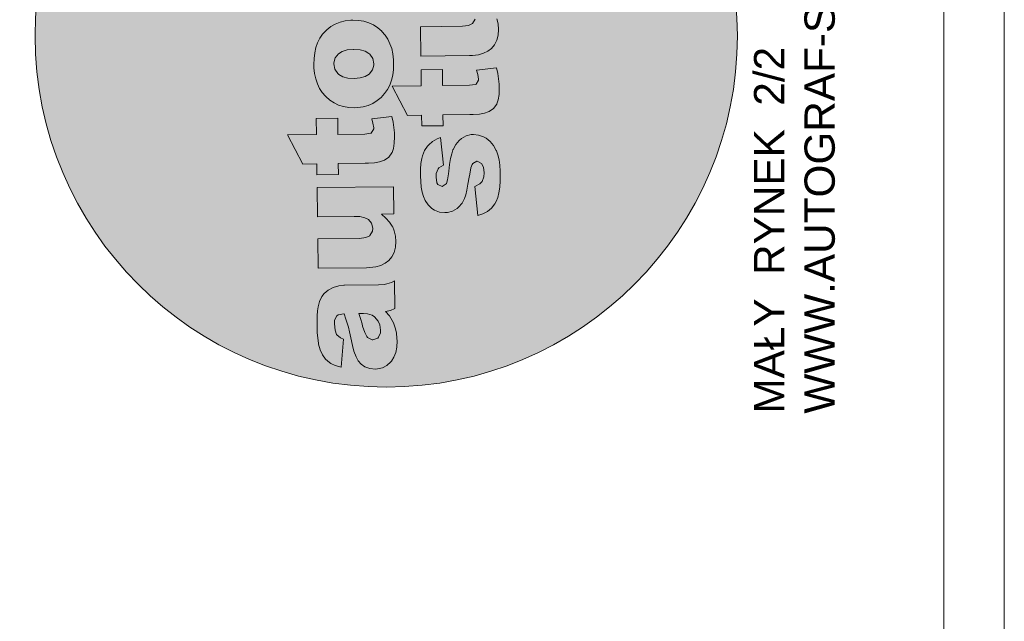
# Model space of a CAD drawing. Header units: millimetres. Extents: x -115268 to 140687, y -37779 to 24471.
# Tile 141 of 256: x 60217 to 60705, y -7335 to -7037. Entities that reach past the tile are written whole.
import ezdxf

# ---------------------------------------------------------------- set-up
doc = ezdxf.new("R2010")
doc.units = ezdxf.units.MM
doc.layers.get('0').update_dxf_attribs({"lineweight": 9})
doc.layers.add('A_CIENKA', color=7, linetype='Continuous', lineweight=9)
doc.styles.add('Arial', font='arial.ttf')

# ---------------------------------------------------------------- blocks, each defined once
blk = doc.blocks.new('METRYKA11')
at = {"true_color": 0x000000}
h = blk.add_hatch(color=18, dxfattribs=at)
h.dxf.hatch_style = 1
h.paths.add_polyline_path([(7511428.56, 5508702.86, 1), (7511776.45, 5508702.86, 1)])
at = {"true_color": 0xffffff}
h = blk.add_hatch(color=7, dxfattribs=at)
h.dxf.hatch_style = 1
h.paths.add_polyline_path([(7511581.88, 5508579.4), (7511581.49, 5508579.4), (7511578.94, 5508579.05), (7511576.25, 5508578.25), (7511576.14, 5508578.21), (7511573.63, 5508576.92), (7511571.76, 5508575.28), (7511570.62, 5508573.72), (7511569.49, 5508571.36), (7511568.79, 5508568.65), (7511568.5, 5508566.69), (7511568.32, 5508564.19), (7511568.21, 5508561.35), (7511568.22, 5508558.2), (7511568.28, 5508555.88), (7511568.52, 5508553.19), (7511568.9, 5508550.67), (7511568.98, 5508550.18), (7511569.72, 5508547.38), (7511570.69, 5508545.22), (7511570.83, 5508544.94), (7511572.47, 5508542.68), (7511574.32, 5508541.02), (7511574.95, 5508540.61), (7511577.24, 5508539.58), (7511580.09, 5508538.81), (7511581.36, 5508552.68), (7511579.81, 5508553.32), (7511577.92, 5508554.95), (7511577.1, 5508557.18), (7511576.78, 5508560.19), (7511576.9, 5508561.98), (7511577.82, 5508564.06), (7511578.73, 5508564.71), (7511581.55, 5508565.23), (7511582.54, 5508562.58), (7511583.31, 5508560.13), (7511583.31, 5508560.1), (7511583.75, 5508558.53), (7511584.27, 5508556.25), (7511584.97, 5508553.28), (7511585.75, 5508549.57), (7511586.49, 5508546.64), (7511587.5, 5508543.98), (7511588.65, 5508541.86), (7511590, 5508540.3), (7511591.94, 5508538.99), (7511594.34, 5508538.14), (7511597.11, 5508537.86), (7511598.09, 5508537.94), (7511600.58, 5508538.5), (7511602.81, 5508539.68), (7511604.78, 5508541.5), (7511605.02, 5508541.78), (7511606.26, 5508543.72), (7511607.15, 5508546.05), (7511607.67, 5508548.72), (7511607.81, 5508551.77), (7511607.76, 5508553), (7511607.48, 5508555.76), (7511606.93, 5508558.35), (7511606.13, 5508560.69), (7511605.48, 5508561.95), (7511604.05, 5508564.14), (7511602.13, 5508566.29), (7511604.51, 5508566.81), (7511606.74, 5508567.92), (7511606.57, 5508581.49), (7511605.04, 5508580.77), (7511602.74, 5508580.01), (7511601.51, 5508579.78), (7511598.57, 5508579.6)])
h.paths.add_polyline_path([(7511593.2, 5508565.23), (7511595.52, 5508564.56), (7511596.73, 5508563.73), (7511598.47, 5508561.62), (7511599.3, 5508559.73), (7511599.68, 5508557.11), (7511599.59, 5508555.84), (7511598.64, 5508553.62), (7511598.26, 5508553.23), (7511595.88, 5508552.36), (7511595.46, 5508552.39), (7511593.17, 5508553.56), (7511592.88, 5508553.9), (7511591.84, 5508555.89), (7511590.79, 5508559.1), (7511590.49, 5508560.22), (7511589.69, 5508562.81), (7511588.85, 5508565.32), (7511591.17, 5508565.35)], flags=16)
h.paths.add_polyline_path([(7511594.33, 5508603.93), (7511592.32, 5508602.95), (7511589.31, 5508602.56), (7511568.52, 5508602.31), (7511568.7, 5508587.76), (7511592.75, 5508588.05), (7511594.36, 5508588.11), (7511597.27, 5508588.49), (7511599.82, 5508589.19), (7511601.98, 5508590.24), (7511603.72, 5508591.62), (7511605.24, 5508593.4), (7511606.33, 5508595.62), (7511607, 5508598.15), (7511607.21, 5508601.03), (7511607, 5508603.73), (7511606.45, 5508606.31), (7511605.51, 5508608.57), (7511604.11, 5508610.67), (7511602.3, 5508612.65), (7511600.07, 5508614.58), (7511606.17, 5508614.66), (7511606.01, 5508628.19), (7511568.21, 5508627.73), (7511568.39, 5508613.25), (7511586.58, 5508613.47), (7511589.32, 5508613.36), (7511591.92, 5508612.83), (7511593.76, 5508611.91), (7511595.21, 5508610.17), (7511595.81, 5508607.66), (7511595.62, 5508606.08)])
h.paths.add_polyline_path([(7511567.8, 5508661.95), (7511567.89, 5508653.99), (7511553.52, 5508653.81), (7511561.13, 5508639.39), (7511568.07, 5508639.47), (7511568.13, 5508634.14), (7511578.76, 5508634.27), (7511578.69, 5508639.6), (7511591.98, 5508639.76), (7511593.66, 5508639.79), (7511596.71, 5508640.03), (7511599.19, 5508640.48), (7511601.11, 5508641.1), (7511601.57, 5508641.32), (7511603.72, 5508642.85), (7511605.28, 5508644.94), (7511605.34, 5508645.05), (7511606.06, 5508647.09), (7511606.48, 5508649.69), (7511606.58, 5508652.92), (7511606.49, 5508654.84), (7511606.24, 5508657.47), (7511605.86, 5508660.17), (7511605.27, 5508662.93), (7511595.29, 5508661.76), (7511595.91, 5508659.59), (7511596.3, 5508656.97), (7511595.09, 5508654.77), (7511594.74, 5508654.63), (7511591.87, 5508654.28), (7511578.51, 5508654.12), (7511578.42, 5508662.08)])
h.paths.add_polyline_path([(7511572.98, 5508705.87), (7511572.52, 5508705.45), (7511570.93, 5508703.68), (7511569.56, 5508701.7), (7511568.46, 5508699.51), (7511567.65, 5508697.08), (7511567.05, 5508694.48), (7511566.7, 5508691.67), (7511566.63, 5508688.65), (7511566.68, 5508687.04), (7511566.96, 5508684.2), (7511567.56, 5508681.58), (7511568.36, 5508679.13), (7511569.44, 5508676.87), (7511570.79, 5508674.82), (7511572.56, 5508672.79), (7511574.49, 5508671.11), (7511576.61, 5508669.73), (7511578.9, 5508668.64), (7511581.36, 5508667.86), (7511583.96, 5508667.44), (7511586.73, 5508667.3), (7511588.35, 5508667.39), (7511590.97, 5508667.77), (7511593.45, 5508668.43), (7511595.76, 5508669.44), (7511597.91, 5508670.8), (7511599.89, 5508672.44), (7511601.69, 5508674.39), (7511603.03, 5508676.33), (7511604.2, 5508678.52), (7511605.05, 5508680.91), (7511605.68, 5508683.48), (7511606.04, 5508686.22), (7511606.14, 5508689.17), (7511606.05, 5508691.09), (7511605.73, 5508693.93), (7511605.17, 5508696.59), (7511604.34, 5508699.03), (7511603.26, 5508701.26), (7511601.94, 5508703.28), (7511600.33, 5508705.12), (7511600.23, 5508705.22), (7511598.28, 5508706.92), (7511596.16, 5508708.33), (7511593.87, 5508709.39), (7511591.44, 5508710.13), (7511588.8, 5508710.59), (7511586, 5508710.7), (7511584.87, 5508710.68), (7511582.14, 5508710.33), (7511579.59, 5508709.71), (7511577.22, 5508708.77), (7511575.02, 5508707.48)])
h.paths.add_polyline_path([(7511577.07, 5508686.43), (7511576.58, 5508688.98), (7511576.58, 5508689.54), (7511577.25, 5508691.97), (7511578.91, 5508694.03), (7511580.71, 5508695.17), (7511583.16, 5508695.9), (7511586.32, 5508696.16), (7511589.51, 5508695.94), (7511592, 5508695.31), (7511593.88, 5508694.24), (7511594.41, 5508693.79), (7511595.84, 5508691.67), (7511596.32, 5508689.12), (7511596.33, 5508688.45), (7511595.62, 5508685.99), (7511593.97, 5508683.97), (7511592.09, 5508682.79), (7511589.61, 5508682.09), (7511586.52, 5508681.81), (7511583.5, 5508682.02), (7511581.01, 5508682.65), (7511579.07, 5508683.79), (7511578.5, 5508684.31)], flags=16)
h.paths.add_polyline_path([(7511566.63, 5508757.31), (7511566.8, 5508743.74), (7511572.37, 5508743.81), (7511570.67, 5508742.38), (7511568.84, 5508740.43), (7511567.49, 5508738.42), (7511566.78, 5508736.59), (7511566.25, 5508734.05), (7511566.11, 5508731.11), (7511566.24, 5508728.94), (7511566.8, 5508726.35), (7511567.74, 5508723.97), (7511569.1, 5508721.89), (7511570.88, 5508719.98), (7511571.76, 5508719.25), (7511573.7, 5508718.02), (7511575.96, 5508717.06), (7511578.49, 5508716.39), (7511581.3, 5508715.97), (7511584.35, 5508715.87), (7511587.19, 5508716.04), (7511589.96, 5508716.46), (7511592.47, 5508717.16), (7511594.74, 5508718.1), (7511596.76, 5508719.35), (7511598.11, 5508720.42), (7511599.99, 5508722.3), (7511601.43, 5508724.38), (7511602.46, 5508726.61), (7511603.06, 5508729.07), (7511603.24, 5508731.66), (7511603.04, 5508733.87), (7511602.41, 5508736.42), (7511601.36, 5508738.87), (7511601.22, 5508739.11), (7511599.76, 5508741.09), (7511597.63, 5508743.1), (7511605.48, 5508743.19), (7511605.3, 5508757.78)])
h.paths.add_polyline_path([(7511577.09, 5508733.77), (7511576.52, 5508736.39), (7511577.06, 5508738.96), (7511578.65, 5508741.04), (7511579.73, 5508741.83), (7511582.03, 5508742.7), (7511584.97, 5508743.05), (7511586.51, 5508743), (7511589.15, 5508742.43), (7511591.13, 5508741.3), (7511592.7, 5508739.29), (7511593.25, 5508736.77), (7511592.79, 5508734.2), (7511591.34, 5508732.15), (7511590.55, 5508731.58), (7511588.28, 5508730.68), (7511585.3, 5508730.32), (7511583.13, 5508730.4), (7511580.49, 5508730.93), (7511578.58, 5508731.93)], flags=16)
h.paths.add_polyline_path([(7511591.49, 5508781.03), (7511588.61, 5508781.07), (7511585.49, 5508781.28), (7511582.85, 5508781.7), (7511580.71, 5508782.34), (7511579.05, 5508783.13), (7511579.01, 5508783.19), (7511577.27, 5508785.03), (7511576.64, 5508787.51), (7511576.8, 5508788.78), (7511577.68, 5508791.59), (7511567.29, 5508795.96), (7511566.36, 5508793.88), (7511565.62, 5508791.31), (7511565.41, 5508788.92), (7511565.41, 5508788.74), (7511565.83, 5508786.05), (7511566.94, 5508783.82), (7511567.8, 5508782.85), (7511569.81, 5508781.29), (7511572.57, 5508779.82), (7511566.36, 5508779.74), (7511566.53, 5508766.18), (7511604.32, 5508766.64), (7511604.14, 5508781.19)])
h.paths.add_polyline_path([(7511578.72, 5508838.45), (7511578.34, 5508838.45), (7511575.78, 5508838.14), (7511573.09, 5508837.33), (7511572.99, 5508837.3), (7511570.48, 5508836), (7511568.61, 5508834.37), (7511567.47, 5508832.78), (7511566.34, 5508830.45), (7511565.64, 5508827.74), (7511565.34, 5508825.77), (7511565.16, 5508823.25), (7511565.06, 5508820.44), (7511565.06, 5508817.28), (7511565.12, 5508814.97), (7511565.37, 5508812.27), (7511565.75, 5508809.75), (7511565.83, 5508809.23), (7511566.56, 5508806.43), (7511567.53, 5508804.27), (7511567.68, 5508804.03), (7511569.32, 5508801.77), (7511571.16, 5508800.07), (7511571.8, 5508799.69), (7511574.09, 5508798.63), (7511576.94, 5508797.9), (7511578.21, 5508811.73), (7511576.66, 5508812.41), (7511574.77, 5508814), (7511573.95, 5508816.27), (7511573.63, 5508819.25), (7511573.75, 5508821.07), (7511574.67, 5508823.15), (7511575.57, 5508823.79), (7511578.4, 5508824.29), (7511579.38, 5508821.66), (7511580.15, 5508819.18), (7511580.15, 5508819.15), (7511580.59, 5508817.61), (7511581.11, 5508815.34), (7511581.81, 5508812.33), (7511582.59, 5508808.66), (7511583.33, 5508805.72), (7511584.34, 5508803.07), (7511585.49, 5508800.95), (7511586.84, 5508799.38), (7511588.79, 5508798.08), (7511591.18, 5508797.19), (7511593.96, 5508796.95), (7511594.94, 5508796.99), (7511597.42, 5508797.59), (7511599.65, 5508798.77), (7511601.63, 5508800.58), (7511601.87, 5508800.87), (7511603.11, 5508802.81), (7511603.99, 5508805.1), (7511604.52, 5508807.81), (7511604.66, 5508810.86), (7511604.61, 5508812.08), (7511604.33, 5508814.85), (7511603.77, 5508817.4), (7511602.97, 5508819.74), (7511602.32, 5508821.03), (7511600.9, 5508823.19), (7511598.98, 5508825.37), (7511601.35, 5508825.89), (7511603.58, 5508826.97), (7511603.42, 5508840.58), (7511601.88, 5508839.86), (7511599.58, 5508839.09), (7511598.36, 5508838.87), (7511595.41, 5508838.66)])
h.paths.add_polyline_path([(7511585.7, 5508824.37), (7511588.01, 5508824.4), (7511590.05, 5508824.28), (7511592.37, 5508823.61), (7511593.57, 5508822.82), (7511595.32, 5508820.7), (7511596.15, 5508818.82), (7511596.53, 5508816.19), (7511596.44, 5508814.89), (7511595.48, 5508812.71), (7511595.1, 5508812.32), (7511592.73, 5508811.45), (7511592.31, 5508811.48), (7511590.01, 5508812.64), (7511589.73, 5508812.95), (7511588.69, 5508814.98), (7511587.63, 5508818.19), (7511587.34, 5508819.31), (7511586.54, 5508821.89)], flags=16)
h.paths.add_polyline_path([(7511565.26, 5508870.02), (7511565.35, 5508863.12), (7511564.43, 5508863.1), (7511562.01, 5508863.25), (7511559.81, 5508864.48), (7511559.23, 5508867.21), (7511559.28, 5508868.51), (7511559.6, 5508871.43, 0.013685), (7511550.44, 5508868.83), (7511550.23, 5508866.33), (7511550.12, 5508863.91), (7511550.07, 5508861.84), (7511550.21, 5508859.42), (7511550.59, 5508856.73), (7511551.25, 5508854.63), (7511552.39, 5508852.65), (7511554.13, 5508850.85), (7511556.01, 5508849.75), (7511558.71, 5508849.01), (7511561.24, 5508848.69), (7511563.8, 5508848.58), (7511565.52, 5508848.6), (7511565.59, 5508843.17), (7511576.21, 5508843.3), (7511576.14, 5508848.73), (7511603.32, 5508849.06), (7511603.14, 5508863.58), (7511575.97, 5508863.24), (7511575.88, 5508870.15)])
h.paths.add_polyline_path([(7511621.34, 5508849.25), (7511619.99, 5508847.27), (7511618.9, 5508845.08), (7511618.05, 5508842.68), (7511617.45, 5508840.08), (7511617.13, 5508837.27), (7511617.03, 5508834.26), (7511617.09, 5508832.64), (7511617.4, 5508829.81), (7511617.96, 5508827.15), (7511618.8, 5508824.7), (7511619.87, 5508822.47), (7511621.23, 5508820.42), (7511622.98, 5508818.37), (7511624.92, 5508816.71), (7511627.04, 5508815.3), (7511629.34, 5508814.21), (7511631.77, 5508813.47), (7511634.4, 5508813.01), (7511637.17, 5508812.9), (7511638.78, 5508812.96), (7511641.41, 5508813.34), (7511643.89, 5508814.04), (7511646.19, 5508815.04), (7511648.35, 5508816.37), (7511650.29, 5508818.01), (7511652.09, 5508819.99), (7511653.47, 5508821.94), (7511654.6, 5508824.12), (7511655.49, 5508826.48), (7511656.12, 5508829.05), (7511656.47, 5508831.83), (7511656.54, 5508834.77), (7511656.48, 5508836.66), (7511656.17, 5508839.5), (7511655.58, 5508842.16), (7511654.74, 5508844.6), (7511653.69, 5508846.83), (7511652.34, 5508848.89), (7511650.77, 5508850.69), (7511650.67, 5508850.79), (7511648.72, 5508852.52), (7511646.6, 5508853.9), (7511644.3, 5508854.96), (7511641.84, 5508855.74), (7511639.21, 5508856.16), (7511636.43, 5508856.3), (7511635.31, 5508856.25), (7511632.58, 5508855.94), (7511630.03, 5508855.31), (7511627.66, 5508854.34), (7511625.46, 5508853.05), (7511623.41, 5508851.48), (7511622.93, 5508851.02)])
h.paths.add_polyline_path([(7511626.98, 5508834.59), (7511627.01, 5508835.11), (7511627.68, 5508837.58), (7511629.34, 5508839.63), (7511631.12, 5508840.74), (7511633.6, 5508841.47), (7511636.73, 5508841.76), (7511639.94, 5508841.55), (7511642.44, 5508840.91), (7511644.31, 5508839.85), (7511644.84, 5508839.36), (7511646.27, 5508837.28), (7511646.76, 5508834.72), (7511646.73, 5508834.02), (7511646.06, 5508831.59), (7511644.4, 5508829.57), (7511644.4, 5508829.54), (7511642.49, 5508828.39), (7511640.01, 5508827.66), (7511636.96, 5508827.42), (7511633.94, 5508827.59), (7511631.44, 5508828.26), (7511629.5, 5508829.39), (7511628.9, 5508829.91), (7511627.51, 5508832.03)], flags=16)
h.paths.add_polyline_path([(7511618.26, 5508805.2), (7511618.44, 5508790.72), (7511656.23, 5508791.18), (7511656.05, 5508805.66)])
h.paths.add_polyline_path([(7511604.14, 5508781.19), (7511604.32, 5508766.64), (7511622.48, 5508766.86), (7511621.93, 5508766.29), (7511620.27, 5508764.2), (7511619.07, 5508761.87), (7511618.76, 5508760.99), (7511618.16, 5508758.46), (7511617.99, 5508755.69), (7511618.19, 5508753.17), (7511618.82, 5508750.65), (7511619.83, 5508748.35), (7511621.26, 5508746.23), (7511623.11, 5508744.32), (7511624.7, 5508743.11), (7511626.78, 5508741.94), (7511629.07, 5508741.06), (7511631.64, 5508740.43), (7511634.48, 5508740.08), (7511637.57, 5508739.97), (7511639.57, 5508740.07), (7511642.33, 5508740.42), (7511644.92, 5508741.01), (7511647.36, 5508741.85), (7511649.67, 5508742.92), (7511651.79, 5508744.25), (7511652.45, 5508744.75), (7511654.29, 5508746.52), (7511655.73, 5508748.54), (7511656.76, 5508750.8), (7511657.32, 5508753.33), (7511657.5, 5508756.1), (7511657.37, 5508758.06), (7511656.81, 5508760.65), (7511655.8, 5508763.06), (7511655.02, 5508764.24), (7511653.28, 5508766.15), (7511650.94, 5508768.19), (7511656.51, 5508768.25), (7511656.35, 5508781.82)])
h.paths.add_polyline_path([(7511634.51, 5508766.76), (7511637.52, 5508767.08), (7511640.15, 5508766.93), (7511642.72, 5508766.37), (7511644.65, 5508765.29), (7511646.3, 5508763.22), (7511646.85, 5508760.7), (7511646.36, 5508758.38), (7511644.73, 5508756.33), (7511643.45, 5508755.51), (7511641.07, 5508754.74), (7511637.99, 5508754.46), (7511635.39, 5508754.57), (7511632.79, 5508755.13), (7511630.92, 5508756.09), (7511629.39, 5508757.86), (7511628.74, 5508760.41), (7511629.33, 5508763.01), (7511630.88, 5508765.1), (7511632.13, 5508765.96)], flags=16)
h.paths.add_polyline_path([(7511619.14, 5508732.77), (7511619.32, 5508718.29), (7511637.48, 5508718.51), (7511640.25, 5508718.41), (7511642.85, 5508717.91), (7511644.69, 5508716.99), (7511646.11, 5508715.25), (7511646.7, 5508712.73), (7511646.55, 5508711.12), (7511645.28, 5508709), (7511645.24, 5508709), (7511643.25, 5508707.99), (7511640.24, 5508707.64), (7511619.45, 5508707.39), (7511619.63, 5508692.84), (7511643.68, 5508693.13), (7511645.26, 5508693.19), (7511648.2, 5508693.57), (7511650.71, 5508694.27), (7511652.88, 5508695.31), (7511654.65, 5508696.67), (7511656.13, 5508698.47), (7511657.26, 5508700.69), (7511657.93, 5508703.23), (7511658.11, 5508706.07), (7511657.94, 5508708.8), (7511657.34, 5508711.39), (7511656.44, 5508713.62), (7511656.37, 5508713.76), (7511655.01, 5508715.75), (7511653.23, 5508717.69), (7511650.97, 5508719.66), (7511657.1, 5508719.73), (7511656.94, 5508733.23)])
h.paths.add_polyline_path([(7511630.4, 5508678.24), (7511630.3, 5508686.2), (7511619.71, 5508686.07), (7511619.81, 5508678.11), (7511605.4, 5508677.94), (7511613.04, 5508663.51), (7511619.99, 5508663.6), (7511620.05, 5508658.27), (7511630.64, 5508658.4), (7511630.57, 5508663.73), (7511643.9, 5508663.89), (7511645.54, 5508663.91), (7511648.63, 5508664.16), (7511651.11, 5508664.61), (7511653.03, 5508665.23), (7511653.48, 5508665.44), (7511655.64, 5508666.98), (7511657.19, 5508669.06), (7511657.94, 5508671.18), (7511658.36, 5508673.81), (7511658.46, 5508677.04), (7511658.4, 5508678.97), (7511658.16, 5508681.6), (7511657.74, 5508684.26), (7511657.18, 5508687.05), (7511647.17, 5508685.88), (7511647.83, 5508683.71), (7511648.21, 5508681.14), (7511646.97, 5508678.9), (7511646.63, 5508678.76), (7511643.79, 5508678.41)])
h.paths.add_polyline_path([(7511639.73, 5508652.13), (7511638.55, 5508651.13), (7511636.89, 5508649.15), (7511635.62, 5508646.68), (7511635.55, 5508646.47), (7511634.91, 5508644.5), (7511634.34, 5508642.07), (7511633.89, 5508639.19), (7511633.47, 5508635.89), (7511633.31, 5508634.48), (7511632.82, 5508631.5), (7511632.25, 5508629.58), (7511630.2, 5508628.24), (7511628.05, 5508629.33), (7511627.62, 5508630.1), (7511627.13, 5508632.9), (7511627.28, 5508634.69), (7511628.23, 5508637.05), (7511628.58, 5508637.51), (7511630.88, 5508638.84), (7511629.38, 5508652.56), (7511627.77, 5508651.88), (7511625.4, 5508650.52), (7511623.53, 5508648.95), (7511622.87, 5508648.24), (7511621.43, 5508646.05), (7511620.41, 5508643.51), (7511620.04, 5508642.07), (7511619.68, 5508639.72), (7511619.5, 5508636.87), (7511619.48, 5508633.51), (7511619.58, 5508630.77), (7511619.86, 5508627.94), (7511620.31, 5508625.45), (7511620.93, 5508623.32), (7511621.8, 5508621.37), (7511623.26, 5508619.18), (7511625.04, 5508617.41), (7511626.42, 5508616.48), (7511628.81, 5508615.6), (7511631.51, 5508615.32), (7511632.77, 5508615.4), (7511635.29, 5508616.06), (7511637.55, 5508617.39), (7511638.35, 5508618.1), (7511640.12, 5508620.08), (7511641.32, 5508622.41), (7511641.85, 5508624.17), (7511642.42, 5508626.49), (7511642.98, 5508629.41), (7511643.61, 5508632.89), (7511643.87, 5508634.44), (7511644.46, 5508637.46), (7511645, 5508639.11), (7511645.31, 5508639.64), (7511647.47, 5508640.83), (7511649.73, 5508639.59), (7511650.63, 5508637.88), (7511651.05, 5508635.08), (7511650.9, 5508633.08), (7511649.98, 5508630.79), (7511648.84, 5508629.59), (7511646.36, 5508628.26), (7511647.87, 5508613.9), (7511650.35, 5508614.7), (7511652.65, 5508615.96), (7511654.59, 5508617.6), (7511656.22, 5508619.65), (7511656.9, 5508620.88), (7511657.68, 5508622.89), (7511658.29, 5508625.21), (7511658.71, 5508627.92), (7511658.95, 5508631.01), (7511658.98, 5508634.41), (7511658.96, 5508635.81), (7511658.75, 5508638.82), (7511658.37, 5508641.52), (7511657.78, 5508643.93), (7511657.05, 5508645.99), (7511656.98, 5508646.13), (7511655.58, 5508648.64), (7511653.95, 5508650.65), (7511652, 5508652.17), (7511650.66, 5508652.89), (7511648.16, 5508653.77), (7511645.63, 5508654.06), (7511644.61, 5508653.98), (7511642.06, 5508653.38)])
blk.add_line((7511878.67, 5508935.17), (7511878.67, 5506025.17))
at = {"color": 7, "lineweight": 0}
for p, q in [((7511579.59, 5508709.71), (7511577.22, 5508708.77)), ((7511582.14, 5508710.33), (7511579.59, 5508709.71)), ((7511584.87, 5508710.68), (7511582.14, 5508710.33)), ((7511586, 5508710.7), (7511584.87, 5508710.68)), ((7511588.8, 5508710.59), (7511586, 5508710.7)), ((7511591.44, 5508710.13), (7511588.8, 5508710.59)), ((7511593.87, 5508709.39), (7511591.44, 5508710.13)), ((7511646.55, 5508711.12), (7511645.28, 5508709)), ((7511657.94, 5508708.8), (7511657.34, 5508711.39)), ((7511572.52, 5508705.45), (7511570.93, 5508703.68)), ((7511572.98, 5508705.87), (7511572.52, 5508705.45)), ((7511575.02, 5508707.48), (7511572.98, 5508705.87)), ((7511577.22, 5508708.77), (7511575.02, 5508707.48)), ((7511596.16, 5508708.33), (7511593.87, 5508709.39)), ((7511598.28, 5508706.92), (7511596.16, 5508708.33)), ((7511600.23, 5508705.22), (7511598.28, 5508706.92)), ((7511600.33, 5508705.12), (7511600.23, 5508705.22)), ((7511601.94, 5508703.28), (7511600.33, 5508705.12)), ((7511640.24, 5508707.64), (7511619.45, 5508707.39)), ((7511619.45, 5508707.39), (7511619.63, 5508692.84)), ((7511643.25, 5508707.99), (7511640.24, 5508707.64)), ((7511645.24, 5508709), (7511643.25, 5508707.99)), ((7511645.28, 5508709), (7511645.24, 5508709)), ((7511657.93, 5508703.23), (7511658.11, 5508706.07)), ((7511658.11, 5508706.07), (7511657.94, 5508708.8)), ((7511569.56, 5508701.7), (7511568.46, 5508699.51)), ((7511570.93, 5508703.68), (7511569.56, 5508701.7)), ((7511603.26, 5508701.26), (7511601.94, 5508703.28)), ((7511604.34, 5508699.03), (7511603.26, 5508701.26)), ((7511656.13, 5508698.47), (7511657.26, 5508700.69)), ((7511657.26, 5508700.69), (7511657.93, 5508703.23)), ((7511567.65, 5508697.08), (7511567.05, 5508694.48)), ((7511568.46, 5508699.51), (7511567.65, 5508697.08)), ((7511578.91, 5508694.03), (7511580.71, 5508695.17)), ((7511580.71, 5508695.17), (7511583.16, 5508695.9)), ((7511583.16, 5508695.9), (7511586.21, 5508696.15)), ((7511586.21, 5508696.15), (7511586.42, 5508696.15)), ((7511586.42, 5508696.15), (7511589.51, 5508695.94)), ((7511589.51, 5508695.94), (7511592, 5508695.31)), ((7511592, 5508695.31), (7511593.88, 5508694.24)), ((7511605.17, 5508696.59), (7511604.34, 5508699.03)), ((7511605.73, 5508693.93), (7511605.17, 5508696.59)), ((7511650.71, 5508694.27), (7511652.88, 5508695.31)), ((7511652.88, 5508695.31), (7511654.65, 5508696.67)), ((7511654.65, 5508696.67), (7511656.13, 5508698.47)), ((7511566.7, 5508691.67), (7511566.63, 5508688.65)), ((7511567.05, 5508694.48), (7511566.7, 5508691.67)), ((7511576.58, 5508689.54), (7511577.25, 5508691.97)), ((7511577.25, 5508691.97), (7511578.91, 5508694.03)), ((7511593.88, 5508694.24), (7511594.41, 5508693.79)), ((7511594.41, 5508693.79), (7511595.84, 5508691.67)), ((7511595.84, 5508691.67), (7511596.32, 5508689.12)), ((7511606.05, 5508691.09), (7511605.73, 5508693.93)), ((7511606.14, 5508689.17), (7511606.05, 5508691.09)), ((7511619.63, 5508692.84), (7511643.68, 5508693.13)), ((7511643.68, 5508693.13), (7511645.26, 5508693.19)), ((7511645.26, 5508693.19), (7511648.2, 5508693.57)), ((7511648.2, 5508693.57), (7511650.71, 5508694.27)), ((7511566.63, 5508688.65), (7511566.68, 5508687.04)), ((7511566.68, 5508687.04), (7511566.96, 5508684.2)), ((7511576.58, 5508688.98), (7511576.58, 5508689.54)), ((7511577.07, 5508686.43), (7511576.58, 5508688.98)), ((7511578.5, 5508684.31), (7511577.07, 5508686.43)), ((7511595.62, 5508685.99), (7511593.97, 5508683.97)), ((7511596.33, 5508688.45), (7511595.62, 5508685.99)), ((7511596.32, 5508689.12), (7511596.33, 5508688.45)), ((7511605.68, 5508683.48), (7511606.04, 5508686.22)), ((7511606.04, 5508686.22), (7511606.14, 5508689.17)), ((7511630.3, 5508686.2), (7511619.71, 5508686.07)), ((7511619.71, 5508686.07), (7511619.81, 5508678.11)), ((7511630.4, 5508678.24), (7511630.3, 5508686.2)), ((7511657.18, 5508687.05), (7511647.17, 5508685.88)), ((7511647.17, 5508685.88), (7511647.83, 5508683.71)), ((7511657.74, 5508684.26), (7511657.18, 5508687.05)), ((7511566.96, 5508684.2), (7511567.56, 5508681.58)), ((7511567.56, 5508681.58), (7511568.36, 5508679.13)), ((7511579.07, 5508683.79), (7511578.5, 5508684.31)), ((7511581.01, 5508682.65), (7511579.07, 5508683.79)), ((7511583.5, 5508682.02), (7511581.01, 5508682.65)), ((7511586.52, 5508681.81), (7511583.5, 5508682.02)), ((7511589.61, 5508682.09), (7511586.52, 5508681.81)), ((7511592.09, 5508682.79), (7511589.61, 5508682.09)), ((7511593.97, 5508683.97), (7511592.09, 5508682.79)), ((7511593.97, 5508683.97), (7511593.97, 5508683.97)), ((7511604.2, 5508678.52), (7511605.05, 5508680.91)), ((7511605.05, 5508680.91), (7511605.68, 5508683.48)), ((7511648.14, 5508681.02), (7511646.97, 5508678.9)), ((7511647.83, 5508683.71), (7511648.17, 5508681.4)), ((7511648.17, 5508681.4), (7511648.14, 5508681.02)), ((7511658.16, 5508681.6), (7511657.74, 5508684.26)), ((7511658.4, 5508678.97), (7511658.16, 5508681.6)), ((7511568.36, 5508679.13), (7511569.44, 5508676.87)), ((7511569.44, 5508676.87), (7511570.79, 5508674.82)), ((7511601.69, 5508674.39), (7511603.03, 5508676.33)), ((7511603.03, 5508676.33), (7511604.2, 5508678.52)), ((7511619.81, 5508678.11), (7511605.4, 5508677.94)), ((7511605.4, 5508677.94), (7511613.04, 5508663.51)), ((7511643.79, 5508678.41), (7511630.4, 5508678.24)), ((7511646.63, 5508678.76), (7511643.79, 5508678.41)), ((7511646.97, 5508678.9), (7511646.63, 5508678.76)), ((7511658.36, 5508673.81), (7511658.46, 5508677.04)), ((7511658.46, 5508677.04), (7511658.4, 5508678.97)), ((7511570.79, 5508674.82), (7511572.39, 5508672.98)), ((7511572.39, 5508672.98), (7511572.5, 5508672.84)), ((7511572.5, 5508672.84), (7511574.49, 5508671.11)), ((7511574.49, 5508671.11), (7511576.61, 5508669.73)), ((7511595.76, 5508669.44), (7511597.91, 5508670.8)), ((7511597.91, 5508670.8), (7511599.89, 5508672.44)), ((7511599.89, 5508672.44), (7511601.69, 5508674.39)), ((7511657.23, 5508669.17), (7511657.94, 5508671.18)), ((7511657.94, 5508671.18), (7511658.36, 5508673.81)), ((7511576.61, 5508669.73), (7511578.9, 5508668.64)), ((7511578.9, 5508668.64), (7511581.36, 5508667.86)), ((7511581.36, 5508667.86), (7511583.96, 5508667.44)), ((7511583.96, 5508667.44), (7511586.73, 5508667.3)), ((7511586.73, 5508667.3), (7511588.35, 5508667.39)), ((7511588.35, 5508667.39), (7511590.97, 5508667.77)), ((7511590.97, 5508667.77), (7511593.45, 5508668.43)), ((7511593.45, 5508668.43), (7511595.76, 5508669.44)), ((7511653.48, 5508665.44), (7511655.64, 5508666.98)), ((7511655.64, 5508666.98), (7511657.19, 5508669.07)), ((7511657.19, 5508669.07), (7511657.23, 5508669.17)), ((7511578.42, 5508662.08), (7511567.8, 5508661.95)), ((7511567.8, 5508661.95), (7511567.89, 5508653.99)), ((7511578.51, 5508654.12), (7511578.42, 5508662.08)), ((7511605.27, 5508662.93), (7511595.29, 5508661.76)), ((7511595.29, 5508661.76), (7511595.91, 5508659.59)), ((7511605.86, 5508660.17), (7511605.27, 5508662.93)), ((7511613.04, 5508663.51), (7511619.99, 5508663.6)), ((7511619.99, 5508663.6), (7511620.05, 5508658.27)), ((7511630.57, 5508663.73), (7511643.9, 5508663.89)), ((7511630.64, 5508658.4), (7511630.57, 5508663.73)), ((7511643.9, 5508663.89), (7511645.54, 5508663.91)), ((7511645.54, 5508663.91), (7511648.63, 5508664.16)), ((7511648.63, 5508664.16), (7511651.11, 5508664.61)), ((7511651.11, 5508664.61), (7511653.03, 5508665.23)), ((7511653.03, 5508665.23), (7511653.48, 5508665.44)), ((7511596.26, 5508656.89), (7511595.09, 5508654.77)), ((7511595.91, 5508659.59), (7511596.25, 5508657.28)), ((7511596.25, 5508657.28), (7511596.26, 5508656.89)), ((7511606.24, 5508657.47), (7511605.86, 5508660.17)), ((7511606.49, 5508654.84), (7511606.24, 5508657.47)), ((7511620.05, 5508658.27), (7511630.64, 5508658.4)), ((7511567.89, 5508653.99), (7511553.52, 5508653.81)), ((7511553.52, 5508653.81), (7511561.13, 5508639.39)), ((7511591.87, 5508654.28), (7511578.51, 5508654.12)), ((7511594.74, 5508654.63), (7511591.87, 5508654.28)), ((7511595.09, 5508654.77), (7511594.74, 5508654.63)), ((7511606.48, 5508649.69), (7511606.58, 5508652.92)), ((7511606.58, 5508652.92), (7511606.49, 5508654.84)), ((7511627.77, 5508651.88), (7511625.4, 5508650.52)), ((7511629.38, 5508652.56), (7511627.77, 5508651.88)), ((7511630.88, 5508638.84), (7511629.38, 5508652.56)), ((7511638.55, 5508651.13), (7511636.89, 5508649.15)), ((7511639.73, 5508652.13), (7511638.55, 5508651.13)), ((7511642.06, 5508653.38), (7511639.73, 5508652.13)), ((7511644.61, 5508653.98), (7511642.06, 5508653.38)), ((7511645.63, 5508654.06), (7511644.61, 5508653.98)), ((7511648.16, 5508653.77), (7511645.63, 5508654.06)), ((7511650.66, 5508652.89), (7511648.16, 5508653.77)), ((7511652, 5508652.17), (7511650.66, 5508652.89)), ((7511653.95, 5508650.65), (7511652, 5508652.17)), ((7511605.34, 5508645.05), (7511606.06, 5508647.09)), ((7511606.06, 5508647.09), (7511606.48, 5508649.69)), ((7511622.87, 5508648.24), (7511621.43, 5508646.05)), ((7511623.53, 5508648.95), (7511622.87, 5508648.24)), ((7511625.4, 5508650.52), (7511623.53, 5508648.95)), ((7511635.55, 5508646.47), (7511634.91, 5508644.5)), ((7511635.62, 5508646.68), (7511635.55, 5508646.47)), ((7511636.89, 5508649.15), (7511635.62, 5508646.68)), ((7511655.58, 5508648.64), (7511653.95, 5508650.65)), ((7511656.98, 5508646.13), (7511655.58, 5508648.64)), ((7511657.05, 5508645.99), (7511656.98, 5508646.13)), ((7511601.11, 5508641.1), (7511601.57, 5508641.32)), ((7511601.57, 5508641.32), (7511603.72, 5508642.85)), ((7511603.72, 5508642.85), (7511605.28, 5508644.94)), ((7511605.28, 5508644.94), (7511605.34, 5508645.05)), ((7511620.04, 5508642.07), (7511619.68, 5508639.72)), ((7511620.41, 5508643.51), (7511620.04, 5508642.07)), ((7511621.43, 5508646.05), (7511620.41, 5508643.51)), ((7511634.34, 5508642.07), (7511633.89, 5508639.19)), ((7511634.91, 5508644.5), (7511634.34, 5508642.07)), ((7511657.78, 5508643.93), (7511657.05, 5508645.99)), ((7511658.37, 5508641.52), (7511657.78, 5508643.93)), ((7511658.75, 5508638.82), (7511658.37, 5508641.52)), ((7511561.13, 5508639.39), (7511568.07, 5508639.47)), ((7511568.07, 5508639.47), (7511568.13, 5508634.14)), ((7511578.69, 5508639.6), (7511591.98, 5508639.76)), ((7511578.76, 5508634.27), (7511578.69, 5508639.6)), ((7511591.98, 5508639.76), (7511593.66, 5508639.79)), ((7511593.66, 5508639.79), (7511596.71, 5508640.03)), ((7511596.71, 5508640.03), (7511599.19, 5508640.48)), ((7511599.19, 5508640.48), (7511601.11, 5508641.1)), ((7511619.5, 5508636.87), (7511619.48, 5508633.51)), ((7511619.68, 5508639.72), (7511619.5, 5508636.87)), ((7511627.28, 5508634.69), (7511628.23, 5508637.05)), ((7511628.23, 5508637.05), (7511628.58, 5508637.51)), ((7511628.58, 5508637.51), (7511630.88, 5508638.84)), ((7511633.89, 5508639.19), (7511633.47, 5508635.89)), ((7511643.87, 5508634.44), (7511644.46, 5508637.46)), ((7511644.46, 5508637.46), (7511645, 5508639.11)), ((7511645, 5508639.11), (7511645.31, 5508639.64)), ((7511645.31, 5508639.64), (7511647.4, 5508640.79)), ((7511647.4, 5508640.79), (7511647.54, 5508640.79)), ((7511647.54, 5508640.79), (7511649.73, 5508639.59)), ((7511649.73, 5508639.59), (7511650.63, 5508637.88)), ((7511650.63, 5508637.88), (7511651.05, 5508635.08)), ((7511658.96, 5508635.81), (7511658.75, 5508638.82)), ((7511568.13, 5508634.14), (7511578.76, 5508634.27)), ((7511619.48, 5508633.51), (7511619.58, 5508630.77)), ((7511627.13, 5508632.9), (7511627.28, 5508634.69)), ((7511627.62, 5508630.1), (7511627.13, 5508632.9)), ((7511632.82, 5508631.5), (7511632.29, 5508629.7)), ((7511633.31, 5508634.48), (7511632.82, 5508631.5)), ((7511633.47, 5508635.89), (7511633.31, 5508634.48)), ((7511642.98, 5508629.41), (7511643.61, 5508632.89)), ((7511643.61, 5508632.89), (7511643.87, 5508634.44)), ((7511650.9, 5508633.08), (7511649.98, 5508630.79)), ((7511651.05, 5508635.08), (7511650.9, 5508633.08)), ((7511658.95, 5508631.01), (7511658.98, 5508634.41)), ((7511658.98, 5508634.41), (7511658.96, 5508635.81)), ((7511606.01, 5508628.19), (7511568.21, 5508627.73)), ((7511568.21, 5508627.73), (7511568.39, 5508613.25)), ((7511606.17, 5508614.66), (7511606.01, 5508628.19)), ((7511619.58, 5508630.77), (7511619.86, 5508627.94)), ((7511619.86, 5508627.94), (7511620.31, 5508625.45)), ((7511628.05, 5508629.33), (7511627.62, 5508630.1)), ((7511630.2, 5508628.24), (7511628.05, 5508629.33)), ((7511632.22, 5508629.56), (7511630.2, 5508628.24)), ((7511632.29, 5508629.7), (7511632.22, 5508629.56)), ((7511642.42, 5508626.49), (7511642.98, 5508629.41)), ((7511648.84, 5508629.59), (7511646.36, 5508628.26)), ((7511646.36, 5508628.26), (7511647.87, 5508613.9)), ((7511649.98, 5508630.79), (7511648.84, 5508629.59)), ((7511658.29, 5508625.21), (7511658.71, 5508627.92)), ((7511658.71, 5508627.92), (7511658.95, 5508631.01)), ((7511620.31, 5508625.45), (7511620.93, 5508623.32)), ((7511620.93, 5508623.32), (7511621.8, 5508621.37)), ((7511640.12, 5508620.08), (7511641.32, 5508622.41)), ((7511641.32, 5508622.41), (7511641.85, 5508624.17)), ((7511641.32, 5508622.41), (7511641.32, 5508622.41)), ((7511641.85, 5508624.17), (7511642.42, 5508626.49)), ((7511656.9, 5508620.88), (7511657.68, 5508622.89)), ((7511657.68, 5508622.89), (7511658.29, 5508625.21)), ((7511621.8, 5508621.37), (7511623.26, 5508619.18)), ((7511623.26, 5508619.18), (7511625.04, 5508617.41)), ((7511625.04, 5508617.41), (7511626.42, 5508616.48)), ((7511635.29, 5508616.06), (7511637.55, 5508617.39)), ((7511637.55, 5508617.39), (7511638.35, 5508618.1)), ((7511638.35, 5508618.1), (7511640.12, 5508620.08)), ((7511652.65, 5508615.96), (7511654.59, 5508617.6)), ((7511654.59, 5508617.6), (7511656.22, 5508619.65)), ((7511656.22, 5508619.65), (7511656.9, 5508620.88)), ((7511568.39, 5508613.25), (7511586.58, 5508613.47)), ((7511586.58, 5508613.47), (7511589.32, 5508613.36)), ((7511589.32, 5508613.36), (7511591.92, 5508612.83)), ((7511591.92, 5508612.83), (7511593.76, 5508611.91)), ((7511600.07, 5508614.58), (7511606.17, 5508614.66)), ((7511602.3, 5508612.65), (7511600.07, 5508614.58)), ((7511604.11, 5508610.67), (7511602.3, 5508612.65)), ((7511626.42, 5508616.48), (7511628.81, 5508615.6)), ((7511628.81, 5508615.6), (7511631.51, 5508615.32)), ((7511631.51, 5508615.32), (7511632.77, 5508615.4)), ((7511632.77, 5508615.4), (7511635.29, 5508616.06)), ((7511647.87, 5508613.9), (7511650.35, 5508614.7)), ((7511650.35, 5508614.7), (7511652.65, 5508615.96)), ((7511593.76, 5508611.91), (7511595.21, 5508610.17)), ((7511595.21, 5508610.17), (7511595.81, 5508607.66)), ((7511595.81, 5508607.66), (7511595.62, 5508606.08)), ((7511605.44, 5508608.69), (7511604.11, 5508610.67)), ((7511605.51, 5508608.58), (7511605.44, 5508608.69)), ((7511606.45, 5508606.31), (7511605.51, 5508608.58)), ((7511589.31, 5508602.56), (7511568.52, 5508602.31)), ((7511568.52, 5508602.31), (7511568.7, 5508587.76)), ((7511592.32, 5508602.95), (7511589.31, 5508602.56)), ((7511594.31, 5508603.92), (7511592.32, 5508602.95)), ((7511594.34, 5508603.96), (7511594.31, 5508603.92)), ((7511595.62, 5508606.08), (7511594.34, 5508603.96)), ((7511607, 5508603.73), (7511606.45, 5508606.31)), ((7511607.21, 5508601.03), (7511607, 5508603.73)), ((7511606.33, 5508595.62), (7511607, 5508598.15)), ((7511607, 5508598.15), (7511607.21, 5508601.03)), ((7511603.72, 5508591.62), (7511605.24, 5508593.4)), ((7511605.24, 5508593.4), (7511606.33, 5508595.62)), ((7511568.7, 5508587.76), (7511592.75, 5508588.05)), ((7511592.75, 5508588.05), (7511594.36, 5508588.11)), ((7511594.36, 5508588.11), (7511597.27, 5508588.49)), ((7511597.27, 5508588.49), (7511599.82, 5508589.19)), ((7511599.82, 5508589.19), (7511601.98, 5508590.24)), ((7511601.98, 5508590.24), (7511603.72, 5508591.62)), ((7511576.14, 5508578.21), (7511573.63, 5508576.92)), ((7511576.25, 5508578.25), (7511576.14, 5508578.21)), ((7511578.94, 5508579.05), (7511576.25, 5508578.25)), ((7511581.49, 5508579.4), (7511578.94, 5508579.05)), ((7511581.88, 5508579.4), (7511581.49, 5508579.4)), ((7511598.57, 5508579.6), (7511581.88, 5508579.4)), ((7511601.51, 5508579.78), (7511598.57, 5508579.6)), ((7511602.74, 5508580.01), (7511601.51, 5508579.78)), ((7511605.04, 5508580.77), (7511602.74, 5508580.01)), ((7511606.57, 5508581.49), (7511605.04, 5508580.77)), ((7511606.74, 5508567.92), (7511606.57, 5508581.49)), ((7511570.62, 5508573.72), (7511569.49, 5508571.36)), ((7511571.76, 5508575.28), (7511570.62, 5508573.72)), ((7511573.63, 5508576.92), (7511571.76, 5508575.28)), ((7511568.79, 5508568.65), (7511568.5, 5508566.69)), ((7511569.49, 5508571.36), (7511568.79, 5508568.65)), ((7511568.32, 5508564.19), (7511568.21, 5508561.35)), ((7511568.5, 5508566.69), (7511568.32, 5508564.19)), ((7511576.9, 5508561.98), (7511577.82, 5508564.06)), ((7511577.82, 5508564.06), (7511578.73, 5508564.71)), ((7511578.73, 5508564.71), (7511581.53, 5508565.23)), ((7511581.53, 5508565.23), (7511581.56, 5508565.2)), ((7511581.56, 5508565.2), (7511582.54, 5508562.58)), ((7511588.85, 5508565.32), (7511591.17, 5508565.35)), ((7511589.69, 5508562.81), (7511588.85, 5508565.32)), ((7511591.17, 5508565.35), (7511593.2, 5508565.23)), ((7511593.2, 5508565.23), (7511595.52, 5508564.56)), ((7511595.52, 5508564.56), (7511596.73, 5508563.73)), ((7511596.73, 5508563.73), (7511598.47, 5508561.62)), ((7511602.13, 5508566.29), (7511604.51, 5508566.81)), ((7511604.05, 5508564.14), (7511602.13, 5508566.29)), ((7511605.48, 5508561.95), (7511604.05, 5508564.14)), ((7511604.51, 5508566.81), (7511606.74, 5508567.92)), ((7511568.21, 5508561.35), (7511568.22, 5508558.2)), ((7511576.78, 5508560.19), (7511576.9, 5508561.98)), ((7511577.1, 5508557.18), (7511576.78, 5508560.19)), ((7511582.54, 5508562.58), (7511583.31, 5508560.13)), ((7511583.31, 5508560.13), (7511583.31, 5508560.1)), ((7511583.31, 5508560.1), (7511583.75, 5508558.53)), ((7511583.75, 5508558.53), (7511584.27, 5508556.25)), ((7511590.49, 5508560.22), (7511589.69, 5508562.81)), ((7511590.79, 5508559.1), (7511590.49, 5508560.22)), ((7511591.84, 5508555.89), (7511590.79, 5508559.1)), ((7511598.47, 5508561.62), (7511599.3, 5508559.73)), ((7511599.3, 5508559.73), (7511599.68, 5508557.11)), ((7511606.13, 5508560.69), (7511605.48, 5508561.95)), ((7511606.93, 5508558.35), (7511606.13, 5508560.69)), ((7511607.48, 5508555.76), (7511606.93, 5508558.35)), ((7511568.22, 5508558.2), (7511568.28, 5508555.88)), ((7511568.28, 5508555.88), (7511568.52, 5508553.19)), ((7511577.9, 5508555.02), (7511577.1, 5508557.18)), ((7511578.01, 5508554.88), (7511577.9, 5508555.02)), ((7511579.81, 5508553.32), (7511578.01, 5508554.88)), ((7511584.27, 5508556.25), (7511584.97, 5508553.28)), ((7511592.88, 5508553.9), (7511591.84, 5508555.89)), ((7511593.17, 5508553.56), (7511592.88, 5508553.9)), ((7511595.46, 5508552.39), (7511593.17, 5508553.56)), ((7511598.64, 5508553.62), (7511598.26, 5508553.23)), ((7511599.59, 5508555.84), (7511598.64, 5508553.62)), ((7511599.68, 5508557.11), (7511599.59, 5508555.84)), ((7511607.76, 5508553), (7511607.48, 5508555.76)), ((7511568.52, 5508553.19), (7511568.9, 5508550.67)), ((7511568.9, 5508550.67), (7511568.98, 5508550.18)), ((7511568.98, 5508550.18), (7511569.72, 5508547.38)), ((7511581.36, 5508552.68), (7511579.81, 5508553.32)), ((7511580.09, 5508538.81), (7511581.36, 5508552.68)), ((7511584.97, 5508553.28), (7511585.75, 5508549.57)), ((7511585.75, 5508549.57), (7511586.49, 5508546.64)), ((7511595.88, 5508552.36), (7511595.46, 5508552.39)), ((7511598.26, 5508553.23), (7511595.88, 5508552.36)), ((7511607.15, 5508546.05), (7511607.67, 5508548.72)), ((7511607.67, 5508548.72), (7511607.81, 5508551.77)), ((7511607.81, 5508551.77), (7511607.76, 5508553)), ((7511569.72, 5508547.38), (7511570.69, 5508545.22)), ((7511570.69, 5508545.22), (7511570.83, 5508544.94)), ((7511570.83, 5508544.94), (7511572.47, 5508542.68)), ((7511586.49, 5508546.64), (7511587.5, 5508543.98)), ((7511587.5, 5508543.98), (7511588.65, 5508541.86)), ((7511605.02, 5508541.78), (7511606.26, 5508543.72)), ((7511606.26, 5508543.72), (7511607.15, 5508546.05)), ((7511572.47, 5508542.68), (7511574.32, 5508541.02)), ((7511574.32, 5508541.02), (7511574.95, 5508540.61)), ((7511574.95, 5508540.61), (7511577.24, 5508539.58)), ((7511577.24, 5508539.58), (7511580.09, 5508538.81)), ((7511588.65, 5508541.86), (7511590, 5508540.3)), ((7511590, 5508540.3), (7511591.94, 5508538.99)), ((7511591.94, 5508538.99), (7511594.34, 5508538.14)), ((7511600.58, 5508538.5), (7511602.81, 5508539.68)), ((7511602.81, 5508539.68), (7511604.78, 5508541.5)), ((7511604.78, 5508541.5), (7511605.02, 5508541.78)), ((7511594.34, 5508538.14), (7511597.11, 5508537.86)), ((7511597.11, 5508537.86), (7511598.09, 5508537.94)), ((7511598.09, 5508537.94), (7511600.58, 5508538.5))]:
    blk.add_line(p, q, dxfattribs=at)
at = {"color": 7}
blk.add_circle((7511602.5, 5508702.86), 173.94, dxfattribs=at)
blk.add_circle((7511602.5, 5508702.86), 173.94, dxfattribs=at)
at = {"ltscale": 80, "insert": (7511784.67, 5508515.78), "char_height": 15, "width": 367.2958, "attachment_point": 1, "rotation": 90, "style": 'Arial'}
blk.add_mtext('\\pxqd;MAŁY  RYNEK  2/2    KRAKÓW\\PWWW.AUTOGRAF-STUDIO.PL', dxfattribs=at)

msp = doc.modelspace()

# ---------------------------------------------------------------- linework, layer by layer
at = {"layer": 'A_CIENKA'}
for points in [[(60704.56021, -6782.35612), (60704.56021, -9752.35612), (58604.56021, -9752.35612), (58604.56021, -6782.35612)], [(60674.56021, -6812.35612), (60674.56021, -9722.35612), (58834.56021, -9722.35612), (58834.56021, -6812.35612)]]:
    msp.add_lwpolyline(points, close=True, dxfattribs=at)

# ---------------------------------------------------------------- block references
at = {"layer": 'A_CIENKA', "color": 3}
msp.add_blockref('METRYKA11', (-7451204.10935, -5515747.52869), dxfattribs=at)

doc.saveas('drawing.dxf')
